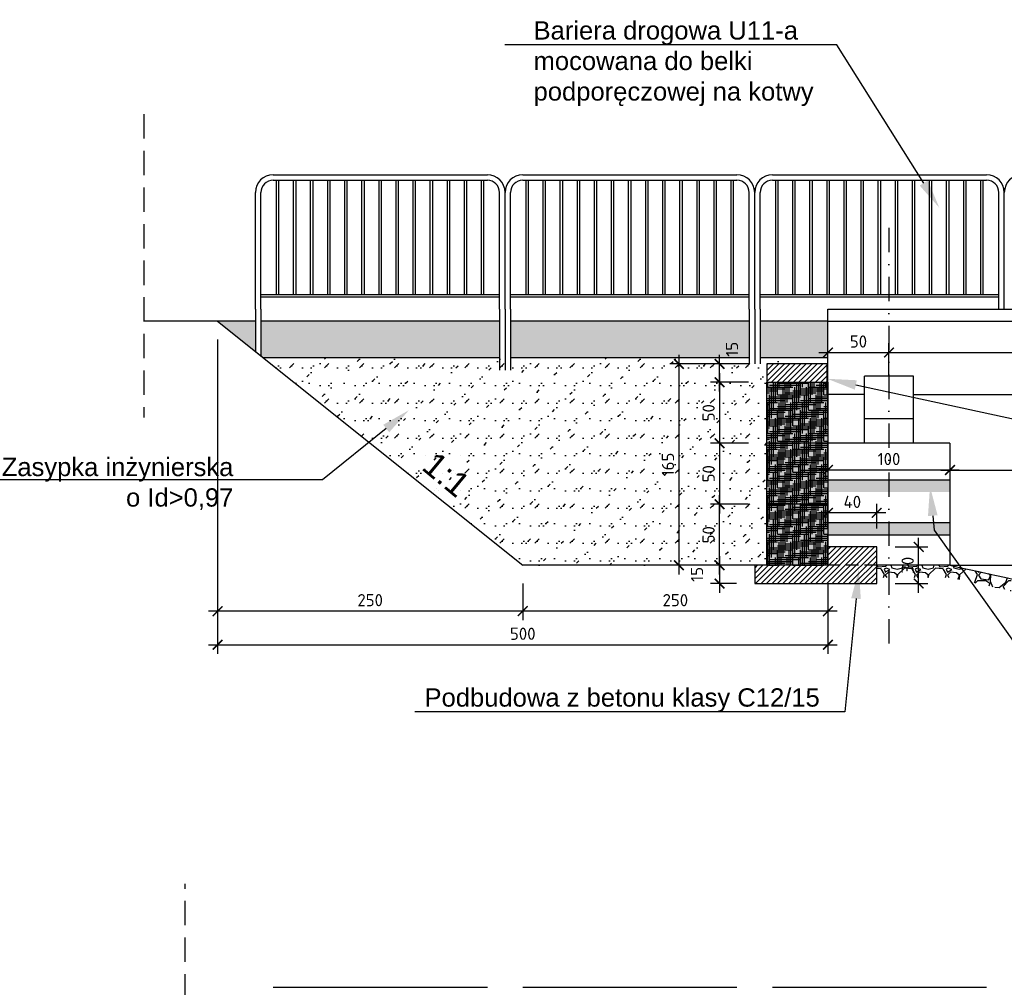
# Model space of a CAD drawing. Header units: millimetres. Extents: x 39946 to 45217, y -14924 to -13018.
# Tile 7 of 10: x 42340 to 43146, y -13811 to -13018. Entities that reach past the tile are written whole.
import ezdxf
from ezdxf import colors
from ezdxf.entities.mleader import LeaderData, LeaderLine
from ezdxf.math import Vec2, Vec3

# ---------------------------------------------------------------- set-up
doc = ezdxf.new("R2010")
doc.units = ezdxf.units.MM
doc.header["$LTSCALE"] = 40
doc.header["$PDMODE"] = 35
doc.header["$PDSIZE"] = 10
for name, pattern in [('DASHDOT', [1, 0.5, -0.25, 0, -0.25]), ('DASHED', [0.75, 0.5, -0.25]), ('DASHED2', [0.375, 0.25, -0.125])]:
    doc.linetypes.add(name, pattern=pattern)
doc.layers.get('0').transparency = 0.4
doc.layers.get('Defpoints').transparency = 0.4
for name, color, linetype in [('K01', 94, 'Continuous'), ('K02', 253, 'Continuous'), ('K025', 161, 'Continuous'), ('K035', 40, 'Continuous')]:
    doc.layers.add(name, color=color, linetype=linetype)
doc.styles.get("Standard").update_dxf_attribs({"font": 'isocpeur.ttf', "height": 10})
doc.linetypes.add('ZIGZAG', pattern='A,0.00254,-5.08,[131,ltypeshp.shx,S=5.08,R=0,X=-5.08,Y=0],-10.16,[131,ltypeshp.shx,S=5.08,R=180,X=5.08,Y=0],-5.08', length=20.32254)
doc.dimstyles.new('ARCHIC', dxfattribs={"dimtxt": 10, "dimasz": 8, "dimexe": 7.5, "dimexo": 15, "dimgap": 4, "dimtad": 1, "dimdec": 1, "dimrnd": 0.5, "dimtxsty": 'Standard', "dimblk": 'ARCHTICK', "dimcen": 12.5, "dimdle": 7.5, "dimclrd": 94, "dimclre": 94, "dimclrt": 151, "dimazin": 2, "dimtfac": 1, "dimtdec": 1, "dimtmove": 2, "dimatfit": 3, "dimfxl": 7.5, "dimarcsym": 0})

# ---------------------------------------------------------------- blocks, each defined once
blk = doc.blocks.new('_ArchTick')
at = {"color": 0, "linetype": 'ByBlock', "const_width": 0.15}
blk.add_lwpolyline([(-0.5, -0.5), (0.5, 0.5)], dxfattribs=at)
blk = doc.blocks.new('*D168')
at = {"layer": 'Defpoints', "color": 0}
for p in [(43041.72, -13450.11), (43076.06, -13450.11), (43041.72, -13480.11)]:
    blk.add_point(p, dxfattribs=at)
at = {"layer": 'K025', "color": 94, "lineweight": -2}
for p, q in [((43076.06, -13487.61), (43076.06, -13442.61)), ((43056.72, -13450.11), (43083.56, -13450.11)), ((43056.72, -13480.11), (43083.56, -13480.11))]:
    blk.add_line(p, q, dxfattribs=at)
at = {"layer": 'K025', "color": 94, "lineweight": -2, "xscale": 8, "yscale": 8, "zscale": 8}
for p, rotation in [((43076.06, -13450.11), 90), ((43076.06, -13480.11), 270)]:
    blk.add_blockref('_ArchTick', p, dxfattribs=dict(at, rotation=rotation))
at = {"layer": 'K025', "color": 151, "insert": (43067.06, -13465.11), "char_height": 10, "attachment_point": 5, "rotation": 90}
blk.add_mtext('30', dxfattribs=at)
blk = doc.blocks.new('*D169')
at = {"layer": 'Defpoints', "color": 0}
for p in [(42941.72, -13465.11), (42912.96, -13480.11), (42941.72, -13480.11)]:
    blk.add_point(p, dxfattribs=at)
at = {"layer": 'K025', "color": 94, "lineweight": -2}
for p, q in [((42912.96, -13457.61), (42912.96, -13487.61)), ((42926.72, -13465.11), (42905.46, -13465.11)), ((42926.72, -13480.11), (42905.46, -13480.11))]:
    blk.add_line(p, q, dxfattribs=at)
at = {"layer": 'K025', "color": 94, "lineweight": -2, "xscale": 8, "yscale": 8, "zscale": 8}
for p, rotation in [((42912.96, -13465.11), 90), ((42912.96, -13480.11), 270)]:
    blk.add_blockref('_ArchTick', p, dxfattribs=dict(at, rotation=rotation))
at = {"layer": 'K025', "color": 151, "insert": (42894.46, -13472.61), "char_height": 10, "attachment_point": 5, "rotation": 90}
blk.add_mtext('15', dxfattribs=at)
blk = doc.blocks.new('*D170')
at = {"layer": 'Defpoints', "color": 0}
for p in [(42951.72, -13300.11), (42879.64, -13465.11), (42951.72, -13465.11)]:
    blk.add_point(p, dxfattribs=at)
at = {"layer": 'K025', "color": 94, "lineweight": -2}
for p, q in [((42879.64, -13292.61), (42879.64, -13472.61)), ((42936.72, -13300.11), (42872.14, -13300.11)), ((42936.72, -13465.11), (42872.14, -13465.11))]:
    blk.add_line(p, q, dxfattribs=at)
at = {"layer": 'K025', "color": 94, "lineweight": -2, "xscale": 8, "yscale": 8, "zscale": 8}
for p, rotation in [((42879.64, -13300.11), 90), ((42879.64, -13465.11), 270)]:
    blk.add_blockref('_ArchTick', p, dxfattribs=dict(at, rotation=rotation))
at = {"layer": 'K025', "color": 151, "insert": (42870.64, -13382.61), "char_height": 10, "attachment_point": 5, "rotation": 90}
blk.add_mtext('165', dxfattribs=at)
blk = doc.blocks.new('*D171')
at = {"layer": 'Defpoints', "color": 0}
for p in [(42912.96, -13300.11), (42951.72, -13300.11), (42951.72, -13315.11)]:
    blk.add_point(p, dxfattribs=at)
at = {"layer": 'K025', "color": 94, "lineweight": -2}
for p, q in [((42912.96, -13322.61), (42912.96, -13292.61)), ((42936.72, -13300.11), (42905.46, -13300.11)), ((42936.72, -13315.11), (42905.46, -13315.11))]:
    blk.add_line(p, q, dxfattribs=at)
at = {"layer": 'K025', "color": 94, "lineweight": -2, "xscale": 8, "yscale": 8, "zscale": 8}
for p, rotation in [((42912.96, -13300.11), 90), ((42912.96, -13315.11), 270)]:
    blk.add_blockref('_ArchTick', p, dxfattribs=dict(at, rotation=rotation))
at = {"layer": 'K025', "color": 151, "insert": (42923.09, -13288.11), "char_height": 10, "attachment_point": 5, "rotation": 90}
blk.add_mtext('15', dxfattribs=at)
blk = doc.blocks.new('*D172')
at = {"layer": 'Defpoints', "color": 0}
for p in [(43001.72, -13422.19), (43001.72, -13450.11), (43041.72, -13450.11)]:
    blk.add_point(p, dxfattribs=at)
at = {"layer": 'K035', "color": 94, "lineweight": -2}
for p, q in [((43049.22, -13422.19), (42994.22, -13422.19)), ((43001.72, -13435.11), (43001.72, -13414.69)), ((43041.72, -13435.11), (43041.72, -13414.69))]:
    blk.add_line(p, q, dxfattribs=at)
at = {"layer": 'K035', "color": 94, "lineweight": -2, "xscale": 8, "yscale": 8, "zscale": 8, "rotation": 180}
blk.add_blockref('_ArchTick', (43001.72, -13422.19), dxfattribs=at)
at = {"layer": 'K035', "color": 94, "lineweight": -2, "xscale": 8, "yscale": 8, "zscale": 8}
blk.add_blockref('_ArchTick', (43041.72, -13422.19), dxfattribs=at)
at = {"layer": 'K035', "color": 151, "insert": (43021.72, -13413.19), "char_height": 10, "attachment_point": 5}
blk.add_mtext('40', dxfattribs=at)
blk = doc.blocks.new('*D206')
at = {"layer": 'Defpoints', "color": 0}
for p in [(42751.72, -13465.11), (43001.72, -13480.11), (42751.72, -13502.75)]:
    blk.add_point(p, dxfattribs=at)
at = {"layer": 'K025', "color": 94, "lineweight": -2}
for p, q in [((42751.72, -13480.11), (42751.72, -13510.25)), ((43009.22, -13502.75), (42744.22, -13502.75)), ((43001.72, -13495.11), (43001.72, -13510.25))]:
    blk.add_line(p, q, dxfattribs=at)
at = {"layer": 'K025', "color": 94, "lineweight": -2, "xscale": 8, "yscale": 8, "zscale": 8, "rotation": 180}
blk.add_blockref('_ArchTick', (42751.72, -13502.75), dxfattribs=at)
at = {"layer": 'K025', "color": 94, "lineweight": -2, "xscale": 8, "yscale": 8, "zscale": 8}
blk.add_blockref('_ArchTick', (43001.72, -13502.75), dxfattribs=at)
at = {"layer": 'K025', "color": 151, "insert": (42876.72, -13493.75), "char_height": 10, "attachment_point": 5}
blk.add_mtext('250', dxfattribs=at)
blk = doc.blocks.new('*D210')
at = {"layer": 'Defpoints', "color": 0}
for p in [(42501.72, -13265.11), (42751.72, -13465.11), (42501.72, -13502.75)]:
    blk.add_point(p, dxfattribs=at)
at = {"layer": 'K025', "color": 94, "lineweight": -2}
for p, q in [((42501.72, -13280.11), (42501.72, -13510.25)), ((42751.72, -13480.11), (42751.72, -13510.25)), ((42759.22, -13502.75), (42494.22, -13502.75))]:
    blk.add_line(p, q, dxfattribs=at)
at = {"layer": 'K025', "color": 94, "lineweight": -2, "xscale": 8, "yscale": 8, "zscale": 8, "rotation": 180}
blk.add_blockref('_ArchTick', (42501.72, -13502.75), dxfattribs=at)
at = {"layer": 'K025', "color": 94, "lineweight": -2, "xscale": 8, "yscale": 8, "zscale": 8}
blk.add_blockref('_ArchTick', (42751.72, -13502.75), dxfattribs=at)
at = {"layer": 'K025', "color": 151, "insert": (42626.72, -13493.75), "char_height": 10, "attachment_point": 5}
blk.add_mtext('250', dxfattribs=at)
blk = doc.blocks.new('*D211')
at = {"layer": 'Defpoints', "color": 0}
for p in [(42501.72, -13455.97), (43001.72, -13465.11), (43001.72, -13530.25)]:
    blk.add_point(p, dxfattribs=at)
at = {"layer": 'K025', "color": 94, "lineweight": -2}
for p, q in [((42501.72, -13470.97), (42501.72, -13537.75)), ((43001.72, -13480.11), (43001.72, -13537.75)), ((42494.22, -13530.25), (43009.22, -13530.25))]:
    blk.add_line(p, q, dxfattribs=at)
at = {"layer": 'K025', "color": 94, "lineweight": -2, "xscale": 8, "yscale": 8, "zscale": 8, "rotation": 180}
blk.add_blockref('_ArchTick', (42501.72, -13530.25), dxfattribs=at)
at = {"layer": 'K025', "color": 94, "lineweight": -2, "xscale": 8, "yscale": 8, "zscale": 8}
blk.add_blockref('_ArchTick', (43001.72, -13530.25), dxfattribs=at)
at = {"layer": 'K025', "color": 151, "insert": (42751.72, -13521.25), "char_height": 10, "attachment_point": 5}
blk.add_mtext('500', dxfattribs=at)
blk = doc.blocks.new('*D229')
at = {"layer": 'Defpoints', "color": 0}
for p in [(43101.72, -13387.06), (43801.72, -13387.06), (43801.72, -13387.06)]:
    blk.add_point(p, dxfattribs=at)
at = {"layer": 'K025', "color": 94, "lineweight": -2}
for p, q in [((43101.72, -13372.06), (43101.72, -13379.56)), ((43801.72, -13372.06), (43801.72, -13379.56)), ((43094.22, -13387.06), (43809.22, -13387.06))]:
    blk.add_line(p, q, dxfattribs=at)
at = {"layer": 'K025', "color": 94, "lineweight": -2, "xscale": 8, "yscale": 8, "zscale": 8, "rotation": 180}
blk.add_blockref('_ArchTick', (43101.72, -13387.06), dxfattribs=at)
at = {"layer": 'K025', "color": 94, "lineweight": -2, "xscale": 8, "yscale": 8, "zscale": 8}
blk.add_blockref('_ArchTick', (43801.72, -13387.06), dxfattribs=at)
at = {"layer": 'K025', "color": 151, "insert": (43451.72, -13378.06), "char_height": 10, "attachment_point": 5}
blk.add_mtext('700', dxfattribs=at)
blk = doc.blocks.new('*D230')
at = {"layer": 'Defpoints', "color": 0}
for p in [(43851.72, -13290.73), (43051.72, -13310.11), (43851.72, -13310.11)]:
    blk.add_point(p, dxfattribs=at)
at = {"layer": 'K025', "color": 94, "lineweight": -2}
for p, q in [((43051.72, -13295.11), (43051.72, -13283.23)), ((43851.72, -13295.11), (43851.72, -13283.23)), ((43044.22, -13290.73), (43859.22, -13290.73))]:
    blk.add_line(p, q, dxfattribs=at)
at = {"layer": 'K025', "color": 94, "lineweight": -2, "xscale": 8, "yscale": 8, "zscale": 8, "rotation": 180}
blk.add_blockref('_ArchTick', (43051.72, -13290.73), dxfattribs=at)
at = {"layer": 'K025', "color": 94, "lineweight": -2, "xscale": 8, "yscale": 8, "zscale": 8}
blk.add_blockref('_ArchTick', (43851.72, -13290.73), dxfattribs=at)
at = {"layer": 'K025', "color": 151, "insert": (43451.72, -13281.73), "char_height": 10, "attachment_point": 5}
blk.add_mtext('800', dxfattribs=at)
blk = doc.blocks.new('*D231')
at = {"layer": 'Defpoints', "color": 0}
for p in [(43051.72, -13290.73), (43001.72, -13325.11), (43051.72, -13325.11)]:
    blk.add_point(p, dxfattribs=at)
at = {"layer": 'K025', "color": 94, "lineweight": -2}
for p, q in [((43001.72, -13310.11), (43001.72, -13283.23)), ((43051.72, -13310.11), (43051.72, -13283.23)), ((42994.22, -13290.73), (43059.22, -13290.73))]:
    blk.add_line(p, q, dxfattribs=at)
at = {"layer": 'K025', "color": 94, "lineweight": -2, "xscale": 8, "yscale": 8, "zscale": 8, "rotation": 180}
blk.add_blockref('_ArchTick', (43001.72, -13290.73), dxfattribs=at)
at = {"layer": 'K025', "color": 94, "lineweight": -2, "xscale": 8, "yscale": 8, "zscale": 8}
blk.add_blockref('_ArchTick', (43051.72, -13290.73), dxfattribs=at)
at = {"layer": 'K025', "color": 151, "insert": (43026.72, -13281.73), "char_height": 10, "attachment_point": 5}
blk.add_mtext('50', dxfattribs=at)
blk = doc.blocks.new('*D235')
at = {"layer": 'Defpoints', "color": 0}
for p in [(43001.72, -13365.11), (43101.72, -13365.11), (43001.72, -13387.06)]:
    blk.add_point(p, dxfattribs=at)
at = {"layer": 'K025', "color": 94, "lineweight": -2}
for p, q in [((43001.72, -13380.11), (43001.72, -13394.56)), ((43101.72, -13380.11), (43101.72, -13394.56)), ((43109.22, -13387.06), (42994.22, -13387.06))]:
    blk.add_line(p, q, dxfattribs=at)
at = {"layer": 'K025', "color": 94, "lineweight": -2, "xscale": 8, "yscale": 8, "zscale": 8, "rotation": 180}
blk.add_blockref('_ArchTick', (43001.72, -13387.06), dxfattribs=at)
at = {"layer": 'K025', "color": 94, "lineweight": -2, "xscale": 8, "yscale": 8, "zscale": 8}
blk.add_blockref('_ArchTick', (43101.72, -13387.06), dxfattribs=at)
at = {"layer": 'K025', "color": 151, "insert": (43051.72, -13378.06), "char_height": 10, "attachment_point": 5}
blk.add_mtext('100', dxfattribs=at)
blk = doc.blocks.new('*D237')
at = {"layer": 'Defpoints', "color": 0}
for p in [(42912.96, -13415.11), (42951.72, -13415.11), (42951.72, -13465.11)]:
    blk.add_point(p, dxfattribs=at)
at = {"layer": 'K025', "color": 94, "lineweight": -2}
for p, q in [((42912.96, -13472.61), (42912.96, -13407.61)), ((42936.72, -13415.11), (42905.46, -13415.11)), ((42936.72, -13465.11), (42905.46, -13465.11))]:
    blk.add_line(p, q, dxfattribs=at)
at = {"layer": 'K025', "color": 94, "lineweight": -2, "xscale": 8, "yscale": 8, "zscale": 8}
for p, rotation in [((42912.96, -13415.11), 90), ((42912.96, -13465.11), 270)]:
    blk.add_blockref('_ArchTick', p, dxfattribs=dict(at, rotation=rotation))
at = {"layer": 'K025', "color": 151, "insert": (42903.96, -13440.11), "char_height": 10, "attachment_point": 5, "rotation": 90}
blk.add_mtext('50', dxfattribs=at)
blk = doc.blocks.new('*D238')
at = {"layer": 'Defpoints', "color": 0}
for p in [(42951.72, -13315.11), (42912.96, -13365.11), (42951.72, -13365.11)]:
    blk.add_point(p, dxfattribs=at)
at = {"layer": 'K025', "color": 94, "lineweight": -2}
for p, q in [((42912.96, -13307.61), (42912.96, -13372.61)), ((42936.72, -13315.11), (42905.46, -13315.11)), ((42936.72, -13365.11), (42905.46, -13365.11))]:
    blk.add_line(p, q, dxfattribs=at)
at = {"layer": 'K025', "color": 94, "lineweight": -2, "xscale": 8, "yscale": 8, "zscale": 8}
for p, rotation in [((42912.96, -13315.11), 90), ((42912.96, -13365.11), 270)]:
    blk.add_blockref('_ArchTick', p, dxfattribs=dict(at, rotation=rotation))
at = {"layer": 'K025', "color": 151, "insert": (42903.96, -13340.11), "char_height": 10, "attachment_point": 5, "rotation": 90}
blk.add_mtext('50', dxfattribs=at)
blk = doc.blocks.new('*D239')
at = {"layer": 'Defpoints', "color": 0}
for p in [(42951.72, -13365.11), (42912.96, -13415.11), (42951.72, -13415.11)]:
    blk.add_point(p, dxfattribs=at)
at = {"layer": 'K025', "color": 94, "lineweight": -2}
for p, q in [((42912.96, -13357.61), (42912.96, -13422.61)), ((42936.72, -13365.11), (42905.46, -13365.11)), ((42936.72, -13415.11), (42905.46, -13415.11))]:
    blk.add_line(p, q, dxfattribs=at)
at = {"layer": 'K025', "color": 94, "lineweight": -2, "xscale": 8, "yscale": 8, "zscale": 8}
for p, rotation in [((42912.96, -13365.11), 90), ((42912.96, -13415.11), 270)]:
    blk.add_blockref('_ArchTick', p, dxfattribs=dict(at, rotation=rotation))
at = {"layer": 'K025', "color": 151, "insert": (42903.96, -13390.11), "char_height": 10, "attachment_point": 5, "rotation": 90}
blk.add_mtext('50', dxfattribs=at)

msp = doc.modelspace()

# ---------------------------------------------------------------- hatches: boundary and pattern name
at = {"layer": 'K01'}
h = msp.add_hatch(dxfattribs=at)
h.set_pattern_fill('AR-CONC', color=256, scale=0.1)
h.set_pattern_definition([(50, (43309.252, -13840.786), (18.21847, -1.5939), [1.905, -20.955]), (355, (43309.252, -13840.786), (-3.52434, 19.1057), [1.524, -16.76406]), (100.4514, (43310.77, -13840.919), (14.69412, 17.51178), [1.619, -17.80902]), (46.1842, (43309.252, -13835.706), (27.1079, -4.20423), [2.8575, -31.4325]), (96.6356, (43311.51, -13836.056), (23.7404, 24.7426), [2.4285, -26.71356]), (351.184, (43309.252, -13835.706), (23.7404, 24.7426), [2.286, -25.146]), (21, (43311.792, -13836.976), (15.16144, -10.22652), [1.905, -20.955]), (326, (43311.792, -13836.976), (6.1802, 18.4188), [1.524, -16.764]), (71.4514, (43313.056, -13837.828), (21.34164, 8.19228), [1.619, -17.809]), (37.5, (43309.252, -13840.786), (0.30886, 8.455504), [0, -16.5608, 0, -17.018, 0, -16.8275]), (7.5, (43309.252, -13840.786), (6.68197, 10.01806), [0, -9.7028, 0, -16.1798, 0, -6.4135]), (327.5, (43303.588, -13840.786), (13.55906, -0.572874), [0, -6.35, 0, -19.812, 0, -26.289]), (317.5, (43301.048, -13840.786), (14.81292, 2.54265), [0, -8.255, 0, -13.1572, 0, -18.669])])
h.paths.add_polyline_path([(42537.22, -13293.51), (42539.22, -13295.11), (42732.72, -13295.11), (42732.72, -13265.11), (42537.22, -13265.11)])
h.paths.add_polyline_path([(42741.72, -13295.11), (42937.22, -13295.11), (42937.22, -13265.11), (42741.72, -13265.11)])
h.paths.add_polyline_path([(42946.22, -13295.11), (43001.72, -13295.11), (43001.72, -13265.11), (42946.22, -13265.11)])
h.paths.add_polyline_path([(42501.72, -13265.11), (42532.72, -13289.91), (42532.72, -13265.11)])
h.paths.add_polyline_path([(42930.59, -13278.47), (42930.59, -13297.75), (42915.59, -13297.75), (42915.59, -13278.47)], flags=9)
h = msp.add_hatch(dxfattribs=at)
h.set_pattern_fill('GROUT', color=256, scale=0.1, angle=135)
h.set_pattern_definition([(45, (44040.438, -13454.33), (-12.57236, 16.16446), [2.54, -17.78]), (45, (44036.846, -13447.147), (-14.3684, 14.3684), [0, -20.32]), (45, (44036.846, -13457.923), (-8.98026, 19.75656), [0, -20.32]), (45, (44026.07, -13447.147), (0, 28.73682), [5.08, -35.56]), (45, (44045.826, -13445.35), (-14.3684, 14.3684), [0, -20.32]), (45, (44044.03, -13450.739), (-10.7763, 17.9605), [0, -20.32]), (45, (44044.03, -13447.147), (-14.3684, 14.3684), [0, -20.32]), (45, (44027.865, -13445.35), (-14.3684, 14.3684), [0, -20.32])])
h.paths.add_polyline_path([(42966.6, -13300.11), (42959.2, -13295.11), (42539.22, -13295.11), (42588.71, -13334.7), (42598.09, -13316.91), (42594.56, -13315.04), (42609.29, -13295.68), (42601.63, -13318.77), (42598.09, -13316.91), (42588.71, -13334.7), (42751.72, -13465.11), (42860.21, -13465.11), (42951.72, -13438.66), (42951.72, -13318.69), (42951.72, -13300.11)])
h.paths.add_polyline_path([(42951.72, -13465.11), (42860.21, -13465.11), (42951.72, -13438.66)])
h = msp.add_hatch(dxfattribs=at)
h.set_pattern_fill('ANSI31', color=256, angle=180)
h.set_pattern_definition([(45, (44001.7204, -13315.1073), (-2.245064, 2.245064), [])])
h.paths.add_polyline_path([(43001.72, -13315.11), (42951.72, -13315.11), (42951.72, -13300.11), (43001.72, -13300.11)])
h = msp.add_hatch(color=256, dxfattribs=at)
h.dxf.hatch_style = 1
h.paths.add_polyline_path([(43000.72, -13315.11), (43000.72, -13300.11), (43001.72, -13300.11), (43001.72, -13315.11)])
h.paths.add_polyline_path([(43000.72, -13315.11), (43000.72, -13325.11), (43001.72, -13325.11), (43001.72, -13315.11)])
h = msp.add_hatch(dxfattribs=at)
h.set_pattern_fill('HOUND', color=256, angle=180)
h.set_pattern_definition([(0, (44001.7204, -13465.1073), (6.35, 1.5875), [25.4, -12.7]), (90, (44001.7204, -13465.1073), (-1.5875, -6.35), [25.4, -12.7])])
h.paths.add_polyline_path([(43001.72, -13465.11), (43001.72, -13390.11), (42951.72, -13390.11), (42951.72, -13465.11)])
h.paths.add_polyline_path([(43001.72, -13390.11), (43001.72, -13365.11), (42951.72, -13315.11), (42951.72, -13318.69), (42951.72, -13390.11)])
h.paths.add_polyline_path([(43001.72, -13365.11), (42951.72, -13315.11), (43001.72, -13315.11), (43001.72, -13325.11)])
h = msp.add_hatch(dxfattribs=at)
h.set_pattern_fill('ANGLE', color=256)
h.set_pattern_definition([(0, (42951.7204, -13465.107), (0, 6.985), [5.08, -1.905]), (90, (42951.7204, -13465.107), (-6.985, 4e-16), [5.08, -1.905])])
h.paths.add_polyline_path([(43901.72, -13465.11), (43951.72, -13465.11), (43951.72, -13415.11), (43901.72, -13415.11)])
h.paths.add_polyline_path([(43901.72, -13415.11), (43951.72, -13415.11), (43951.72, -13318.69), (43951.72, -13315.11), (43901.72, -13315.11), (43901.72, -13325.11)])
h.paths.add_polyline_path([(42951.72, -13465.11), (43001.72, -13465.11), (43001.72, -13415.11), (42951.72, -13415.11)])
h.paths.add_polyline_path([(42951.72, -13415.11), (43001.72, -13415.11), (43001.72, -13325.11), (43001.72, -13315.11), (42951.72, -13315.11), (42951.72, -13318.69)])
h = msp.add_hatch(dxfattribs=at)
h.set_pattern_fill('ANSI31', color=256, angle=180)
h.set_pattern_definition([(45, (43961.7204, -13480.1073), (-2.245064, 2.245064), [])])
h.paths.add_polyline_path([(43041.72, -13480.11), (43011.72, -13480.11), (42941.72, -13480.11), (42941.72, -13465.11), (43001.72, -13465.11), (43041.72, -13465.11)])
h.paths.add_polyline_path([(43041.72, -13465.11), (43001.72, -13465.11), (43001.72, -13450.11), (43041.72, -13450.11)])
h = msp.add_hatch(dxfattribs=at)
h.set_pattern_fill('GRAVEL', color=256)
h.set_pattern_definition([(228.01279, (44879.9278, -12193.715), (-203.2, -228.6), [3.41721, -338.30484]), (184.96974, (44877.6418, -12196.255), (304.7999999, 25.40000145), [5.86405, -580.5405]), (132.51045, (44871.7998, -12196.763), (254.0000001, -279.3999999), [4.13482, -409.34723]), (267.27369, (44861.8938, -12203.113), (25.40000005, 508), [5.34005, -528.66437]), (292.833654, (44861.6398, -12208.447), (-127, 304.8), [5.23634, -518.39808]), (357.27369, (44863.6718, -12213.273), (-508, 25.40000005), [5.34005, -528.66437]), (37.69424, (44869.0058, -12213.527), (-330.2, -254.00000002), [7.06194, -699.13115]), (72.25533, (44874.5938, -12209.209), (177.80000005, 558.8), [6.6672, -660.05257]), (121.429566, (44876.6258, -12202.859), (-203.2, 330.2), [5.35813, -530.45546]), (175.23636, (44873.8318, -12198.287), (279.4, -25.4), [6.11713, -299.73937]), (222.397438, (44867.7358, -12197.779), (-304.8, -279.4), [7.91078, -783.16773]), (138.81407, (44887.0398, -12203.367), (-177.8, 152.4), [2.70005, -267.30566]), (171.469234, (44885.0078, -12201.589), (330.2, -50.79999994), [5.13682, -508.5464]), (225, (44879.928, -12200.827), (7e-15, -25.4), [3.5921, -32.32893]), (203.19859, (44878.1498, -12197.779), (127, 50.8), [1.9344, -191.50622]), (291.8014, (44876.372, -12198.541), (-25.4, 76.2), [2.73566, -134.04753]), (30.96376, (44877.3878, -12201.081), (76.2, 50.8), [4.4432, -143.66298]), (161.56505, (44881.198, -12198.795), (50.8, -25.4), [3.21287, -77.10898]), (16.38954, (44861.6398, -12198.541), (254, 76.2), [4.50088, -445.58827]), (70.34618, (44865.9578, -12197.271), (-101.6, -279.4), [3.776, -373.82216]), (293.19859, (44881.1978, -12193.715), (-50.8, 127), [3.8688, -189.57184]), (343.61046, (44882.7218, -12197.271), (-254, 76.2), [4.50088, -445.58827]), (339.44395, (44861.6398, -12214.289), (-127, 50.8), [4.34035, -212.67734]), (294.77514, (44865.7038, -12215.813), (-127.0000002, 279.4), [3.63672, -360.03593]), (66.80141, (44881.4518, -12219.115), (50.8, 127), [3.8688, -189.57184]), (17.354025, (44882.9758, -12215.559), (-330.2, -101.6), [4.25783, -421.52376]), (69.44395, (44869.0058, -12219.115), (-50.8, -127), [2.17018, -214.84752]), (101.30993, (44879.928, -12219.115), (-25.4, 101.6), [1.29515, -128.21995]), (165.96376, (44879.674, -12217.845), (76.2, -25.4), [5.23634, -99.49055]), (186.009006, (44874.5938, -12216.575), (254, 25.4), [4.85267, -480.41365]), (303.69007, (44877.388, -12203.367), (-25.4, 50.8), [3.66324, -87.91776]), (353.157227, (44879.4198, -12206.415), (431.8, -50.8), [6.39557, -633.1601]), (60.9454, (44885.7698, -12207.177), (-101.6, -177.8), [2.61508, -258.89392]), (90, (44887.04, -12204.89), (-25.4, 25.4), [1.524, -23.876]), (120.25644, (44874.0858, -12215.813), (101.6, -177.8), [3.52867, -349.3394]), (48.01279, (44872.3078, -12212.765), (203.2, 228.6), [6.83443, -334.88762]), (0, (44876.88, -12207.685), (25.4, 25.4), [6.604, -18.796]), (325.30485, (44883.4838, -12207.685), (254.0000001, -177.7999999), [4.0161, -397.59317]), (254.0546, (44886.7858, -12209.971), (-25.4, -101.6), [3.6983, -181.2165]), (207.645975, (44885.7698, -12213.527), (-482.6, -253.99999997), [6.02145, -596.12464]), (175.42608, (44880.4358, -12216.321), (-330.2, 25.4), [6.3703, -630.65846])])
edge = h.paths.add_edge_path()
edge.add_line((43051.72, -13475.11), (43051.72, -13465.11))
edge.add_line((43051.72, -13465.11), (43101.72, -13465.11))
edge.add_spline(control_points=[(43101.72, -13465.11), (43104.67, -13465.76), (43107.62, -13466.41), (43110.57, -13467.07)], knot_values=[0, 0, 0, 0, 9.032985, 9.032985, 9.032985, 9.032985], degree=3, periodic=0)
edge.add_line((43110.57, -13467.07), (43119.02, -13478.94))
edge.add_spline(control_points=[(43119.02, -13478.94), (43113.25, -13477.66), (43107.49, -13476.39), (43101.72, -13475.11)], knot_values=[0, 0, 0, 0, 17.658565, 17.658565, 17.658565, 17.658565], degree=3, periodic=0)
edge.add_line((43101.72, -13475.11), (43051.72, -13475.11))
edge = h.paths.add_edge_path()
edge.add_line((43123.12, -13469.84), (43129.32, -13481.21))
edge.add_spline(control_points=[(43129.32, -13481.21), (43136.79, -13482.85), (43144.25, -13484.49), (43151.72, -13486.1)], knot_values=[28.170951, 28.170951, 28.170951, 28.170951, 51.028041, 51.028041, 51.028041, 51.028041], degree=3, periodic=0)
edge.add_line((43151.72, -13486.1), (43151.72, -13476.1))
edge.add_spline(control_points=[(43151.72, -13476.1), (43142.18, -13474.04), (43132.65, -13471.95), (43123.12, -13469.84)], knot_values=[21.842068, 21.842068, 21.842068, 21.842068, 51.028041, 51.028041, 51.028041, 51.028041], degree=3, periodic=0)
edge = h.paths.add_edge_path()
edge.add_line((43123.12, -13469.84), (43129.32, -13481.21))
edge.add_spline(control_points=[(43129.32, -13481.21), (43125.89, -13480.45), (43122.45, -13479.7), (43119.02, -13478.94)], knot_values=[17.658565, 17.658565, 17.658565, 17.658565, 28.170951, 28.170951, 28.170951, 28.170951], degree=3, periodic=0)
edge.add_line((43119.02, -13478.94), (43110.57, -13467.07))
edge.add_spline(control_points=[(43110.57, -13467.07), (43114.75, -13467.99), (43118.94, -13468.92), (43123.12, -13469.84)], knot_values=[9.032985, 9.032985, 9.032985, 9.032985, 21.842068, 21.842068, 21.842068, 21.842068], degree=3, periodic=0)
h.paths.add_polyline_path([(43041.72, -13465.11), (43051.72, -13465.11), (43051.72, -13475.11), (43041.72, -13475.11)])
at = {"layer": 'K025'}
h = msp.add_hatch(color=256, dxfattribs=at)
h.dxf.hatch_style = 1
h.paths.add_polyline_path([(43001.72, -13405.11), (43101.72, -13405.11), (43101.72, -13395.11), (43001.72, -13395.11)])
h = msp.add_hatch(color=256, dxfattribs=at)
h.dxf.hatch_style = 1
h.paths.add_polyline_path([(43001.72, -13440.11), (43101.72, -13440.11), (43101.72, -13430.11), (43001.72, -13430.11)])

# ---------------------------------------------------------------- linework, layer by layer
at = {"layer": 'K01', "linetype": 'DASHED'}
for p, q in [((42441.42, -13095.46), (42441.42, -13343.98)), ((42475.28, -14120.2), (42475.28, -13726.29))]:
    msp.add_line(p, q, dxfattribs=at)
at = {"layer": 'K01', "linetype": 'DASHDOT'}
msp.add_line((43051.72, -13188.57), (43051.72, -13536.31), dxfattribs=at)
at = {"layer": 'K01', "linetype": 'DASHED2'}
msp.add_line((43041.72, -13465.11), (43001.72, -13465.11), dxfattribs=at)
at = {"layer": 'K01'}
msp.add_line((43101.72, -13465.11), (43901.72, -13465.11), dxfattribs=at)
at = {"layer": 'K02'}
for p, q in [((43001.72, -13300.11), (43000.72, -13300.11)), ((43000.72, -13300.11), (43000.72, -13325.11)), ((43000.72, -13325.11), (43001.72, -13325.11))]:
    msp.add_line(p, q, dxfattribs=at)
at = {"layer": 'K025'}
for p, q in [((42547.22, -13145.11), (42722.72, -13145.11)), ((42751.72, -13145.11), (42927.22, -13145.11)), ((42956.22, -13145.11), (43131.72, -13145.11)), ((42547.22, -13149.61), (42722.72, -13149.61)), ((42549.97, -13243.11), (42549.97, -13149.62)), ((42551.97, -13243.11), (42551.97, -13149.61)), ((42563.97, -13243.11), (42563.97, -13149.61)), ((42565.97, -13243.11), (42565.97, -13149.61)), ((42577.97, -13243.11), (42577.97, -13149.61)), ((42579.97, -13243.11), (42579.97, -13149.61)), ((42591.97, -13243.11), (42591.97, -13149.61)), ((42593.97, -13243.11), (42593.97, -13149.61)), ((42605.97, -13243.11), (42605.97, -13149.61)), ((42607.97, -13243.11), (42607.97, -13149.61)), ((42619.97, -13243.11), (42619.97, -13149.61)), ((42621.97, -13243.11), (42621.97, -13149.61)), ((42633.97, -13243.11), (42633.97, -13149.61)), ((42635.97, -13243.11), (42635.97, -13149.61)), ((42647.97, -13243.11), (42647.97, -13149.61)), ((42649.97, -13243.11), (42649.97, -13149.61)), ((42661.97, -13243.11), (42661.97, -13149.61)), ((42663.97, -13243.11), (42663.97, -13149.61)), ((42675.97, -13243.11), (42675.97, -13149.61)), ((42677.97, -13243.11), (42677.97, -13149.61)), ((42689.97, -13243.11), (42689.97, -13149.61)), ((42691.97, -13243.11), (42691.97, -13149.61)), ((42703.97, -13243.11), (42703.97, -13149.61)), ((42705.97, -13243.11), (42705.97, -13149.61)), ((42717.97, -13243.11), (42717.97, -13149.61)), ((42719.97, -13243.11), (42719.97, -13149.61)), ((42751.72, -13149.61), (42927.22, -13149.61)), ((42754.47, -13243.11), (42754.47, -13149.62)), ((42756.47, -13243.11), (42756.47, -13149.61)), ((42768.47, -13243.11), (42768.47, -13149.61)), ((42770.47, -13243.11), (42770.47, -13149.61)), ((42782.47, -13243.11), (42782.47, -13149.61)), ((42784.47, -13243.11), (42784.47, -13149.61)), ((42796.47, -13243.11), (42796.47, -13149.61)), ((42798.47, -13243.11), (42798.47, -13149.61)), ((42810.47, -13243.11), (42810.47, -13149.61)), ((42812.47, -13243.11), (42812.47, -13149.61)), ((42824.47, -13243.11), (42824.47, -13149.61)), ((42826.47, -13243.11), (42826.47, -13149.61)), ((42838.47, -13243.11), (42838.47, -13149.61)), ((42840.47, -13243.11), (42840.47, -13149.61)), ((42852.47, -13243.11), (42852.47, -13149.61)), ((42854.47, -13243.11), (42854.47, -13149.61)), ((42866.47, -13243.11), (42866.47, -13149.61)), ((42868.47, -13243.11), (42868.47, -13149.61)), ((42880.47, -13243.11), (42880.47, -13149.61)), ((42882.47, -13243.11), (42882.47, -13149.61)), ((42894.47, -13243.11), (42894.47, -13149.61)), ((42896.47, -13243.11), (42896.47, -13149.61)), ((42908.47, -13243.11), (42908.47, -13149.61)), ((42910.47, -13243.11), (42910.47, -13149.61)), ((42922.47, -13243.11), (42922.47, -13149.61)), ((42924.47, -13243.11), (42924.47, -13149.61)), ((42956.22, -13149.61), (43131.72, -13149.61)), ((42958.97, -13243.11), (42958.97, -13149.62)), ((42960.97, -13243.11), (42960.97, -13149.61)), ((42972.97, -13243.11), (42972.97, -13149.61)), ((42974.97, -13243.11), (42974.97, -13149.61)), ((42986.97, -13243.11), (42986.97, -13149.61)), ((42988.97, -13243.11), (42988.97, -13149.61)), ((43000.97, -13243.11), (43000.97, -13149.61)), ((43002.97, -13243.11), (43002.97, -13149.61)), ((43014.97, -13243.11), (43014.97, -13149.61)), ((43016.97, -13243.11), (43016.97, -13149.61)), ((43028.97, -13243.11), (43028.97, -13149.61)), ((43030.97, -13243.11), (43030.97, -13149.61)), ((43042.97, -13243.11), (43042.97, -13149.61)), ((43044.97, -13243.11), (43044.97, -13149.61)), ((43056.97, -13243.11), (43056.97, -13149.61)), ((43058.97, -13243.11), (43058.97, -13149.61)), ((43070.97, -13243.11), (43070.97, -13149.61)), ((43072.97, -13243.11), (43072.97, -13149.61)), ((43084.97, -13243.11), (43084.97, -13149.61)), ((43086.97, -13243.11), (43086.97, -13149.61)), ((43098.97, -13243.11), (43098.97, -13149.61)), ((43100.97, -13243.11), (43100.97, -13149.61)), ((43112.97, -13243.11), (43112.97, -13149.61)), ((43114.97, -13243.11), (43114.97, -13149.61)), ((43126.97, -13243.11), (43126.97, -13149.61)), ((43128.97, -13243.11), (43128.97, -13149.61)), ((42532.72, -13255.11), (42532.72, -13159.61)), ((42537.22, -13255.11), (42537.22, -13159.61)), ((42732.72, -13255.11), (42732.72, -13159.61)), ((42737.22, -13255.11), (42737.22, -13159.61)), ((42737.22, -13255.11), (42737.22, -13159.61)), ((42741.72, -13255.11), (42741.72, -13159.61)), ((42937.22, -13255.11), (42937.22, -13159.61)), ((42941.72, -13255.11), (42941.72, -13159.61)), ((42941.72, -13255.11), (42941.72, -13159.61)), ((42946.22, -13255.11), (42946.22, -13159.61)), ((43141.72, -13255.11), (43141.72, -13159.61)), ((43146.22, -13255.11), (43146.22, -13159.61)), ((43146.22, -13255.11), (43146.22, -13159.61)), ((42537.22, -13243.11), (42732.72, -13243.11)), ((42741.72, -13243.11), (42937.22, -13243.11)), ((42946.22, -13243.11), (43141.72, -13243.11)), ((42537.22, -13245.11), (42732.72, -13245.11)), ((42741.72, -13245.11), (42937.22, -13245.11)), ((42946.22, -13245.11), (43141.72, -13245.11)), ((42532.72, -13255.11), (42532.72, -13289.91)), ((42537.22, -13255.11), (42537.22, -13293.51)), ((42732.72, -13255.11), (42732.72, -13305.11)), ((42737.22, -13255.11), (42737.22, -13305.11)), ((42737.22, -13255.11), (42737.22, -13305.11)), ((42741.72, -13255.11), (42741.72, -13305.11)), ((42937.22, -13255.11), (42937.22, -13300.11)), ((42941.72, -13255.11), (42941.72, -13300.11)), ((42941.72, -13255.11), (42941.72, -13300.11)), ((42946.22, -13255.11), (42946.22, -13300.11)), ((43001.72, -13255.11), (43901.72, -13255.11)), ((43001.72, -13265.11), (43001.72, -13255.11)), ((42532.72, -13265.11), (42441.42, -13265.11)), ((42501.72, -13265.11), (42751.72, -13465.11)), ((42732.72, -13265.11), (42537.22, -13265.11)), ((42937.22, -13265.11), (42741.72, -13265.11)), ((43001.72, -13265.11), (42946.22, -13265.11)), ((43001.72, -13265.11), (43959.72, -13265.11)), ((43001.72, -13325.11), (43001.72, -13265.11)), ((42532.72, -13289.91), (42539.22, -13295.11)), ((42732.72, -13295.11), (42539.22, -13295.11)), ((42937.22, -13295.11), (42741.72, -13295.11)), ((43001.72, -13295.11), (42946.22, -13295.11)), ((43001.72, -13300.11), (42951.72, -13300.11)), ((42951.72, -13300.11), (42951.72, -13318.69)), ((43001.72, -13315.11), (43001.72, -13300.11)), ((42951.72, -13465.11), (42951.72, -13315.11)), ((42951.72, -13315.11), (43001.72, -13315.11)), ((43001.72, -13315.11), (43001.72, -13465.11)), ((43071.72, -13310.11), (43031.72, -13310.11)), ((43031.72, -13365.11), (43031.72, -13310.11)), ((43071.72, -13365.11), (43071.72, -13310.11)), ((43031.72, -13325.11), (43001.72, -13325.11)), ((43031.72, -13325.11), (43001.72, -13325.11)), ((43071.72, -13325.11), (43831.72, -13325.11)), ((43071.72, -13345.11), (43031.72, -13345.11)), ((43001.72, -13365.11), (42951.72, -13365.11)), ((43001.72, -13365.11), (43001.72, -13465.11)), ((43101.72, -13365.11), (43001.72, -13365.11)), ((43101.72, -13365.11), (43101.72, -13465.11)), ((43001.72, -13395.11), (43101.72, -13395.11)), ((43001.72, -13415.11), (42951.72, -13415.11)), ((43001.72, -13430.11), (43101.72, -13430.11)), ((43001.72, -13440.11), (43101.72, -13440.11)), ((43041.72, -13450.11), (43001.72, -13450.11)), ((43041.72, -13480.11), (43041.72, -13450.11)), ((43001.72, -13465.11), (42751.72, -13465.11)), ((43001.72, -13465.11), (42901.72, -13465.11)), ((42941.72, -13465.11), (42941.72, -13480.11)), ((43101.72, -13465.11), (43041.72, -13465.11)), ((42941.72, -13480.11), (43011.72, -13480.11)), ((43011.72, -13480.11), (43041.72, -13480.11)), ((42547.22, -13811.02), (42722.72, -13811.02)), ((42751.72, -13811.02), (42927.22, -13811.02)), ((42956.22, -13811.02), (43131.72, -13811.02))]:
    msp.add_line(p, q, dxfattribs=at)
for centre, radius, start, end in [((42547.22, -13159.61), 14.5, 90, 180), ((42722.72, -13159.61), 14.5, 0, 90), ((42751.72, -13159.61), 14.5, 90, 180), ((42927.22, -13159.61), 14.5, 0, 90), ((42956.22, -13159.61), 14.5, 90, 180), ((43131.72, -13159.61), 14.5, 0, 90), ((43160.72, -13159.61), 14.5, 90, 180), ((42547.22, -13159.61), 10, 90, 180), ((42722.72, -13159.61), 10, 0, 90), ((42751.72, -13159.61), 10, 90, 180), ((42927.22, -13159.61), 10, 0, 90), ((42956.22, -13159.61), 10, 90, 180), ((43131.72, -13159.61), 10, 0, 90)]:
    msp.add_arc(centre, radius, start, end, dxfattribs=at)
msp.add_spline([(43101.72, -13465.11), (43354.91, -13510.2), (43490.4, -13514.79), (43638.79, -13503.19), (43801.72, -13465.11)], degree=3, dxfattribs=at)

# ---------------------------------------------------------------- texts
at = {"layer": 'K01', "insert": (42710.51, -13395.35), "char_height": 20, "attachment_point": 3, "rotation": 320.28482}
msp.add_mtext_dynamic_manual_height_columns('{\\fArial|b0|i0|c238|p34;1:1}', width=346.0796, gutter_width=100, heights=[0], dxfattribs=at)

# ---------------------------------------------------------------- dimensions: what is measured, and where the dimension line sits
at = {"layer": 'K025'}
for base, p1, p2, picture, middle in [((42501.72, -13502.75), (42751.72, -13465.11), (42501.72, -13265.11), '*D210', (42626.72, -13493.75)), ((43001.72, -13387.06), (43101.72, -13365.11), (43001.72, -13365.11), '*D235', (43051.72, -13378.06)), ((43001.72, -13530.25), (42501.72, -13455.97), (43001.72, -13465.11), '*D211', (42751.72, -13521.25)), ((42751.72, -13502.75), (43001.72, -13480.11), (42751.72, -13465.11), '*D206', (42876.72, -13493.75))]:
    dim = msp.add_linear_dim(base=base, p1=p1, p2=p2, dimstyle='ARCHIC', dxfattribs=at)
    dim.commit()
    dim.dimension.update_dxf_attribs({"geometry": picture, "text_midpoint": middle})
for p1, p2, distance, picture, middle in [((43001.72, -13325.11), (43051.72, -13325.11), 34.38, '*D231', (43026.72, -13281.73)), ((43051.72, -13310.11), (43851.72, -13310.11), 19.38, '*D230', (43451.72, -13281.73)), ((42951.72, -13300.11), (42951.72, -13465.11), -72.08, '*D170', (42870.64, -13382.61)), ((42951.72, -13315.11), (42951.72, -13365.11), -38.76, '*D238', (42903.96, -13340.11)), ((42951.72, -13365.11), (42951.72, -13415.11), -38.76, '*D239', (42903.96, -13390.11)), ((43101.72, -13387.06), (43801.72, -13387.06), 0, '*D229', (43451.72, -13378.06)), ((42951.72, -13465.11), (42951.72, -13415.11), 38.76, '*D237', (42903.96, -13440.11)), ((43041.72, -13480.11), (43041.72, -13450.11), -34.34, '*D168', (43067.06, -13465.11)), ((42941.72, -13465.11), (42941.72, -13480.11), -28.76, '*D169', (42894.46, -13472.61))]:
    dim = msp.add_aligned_dim(p1=p1, p2=p2, distance=distance, dimstyle='ARCHIC', dxfattribs=at)
    dim.commit()
    dim.dimension.update_dxf_attribs({"geometry": picture, "text_midpoint": middle})
dim = msp.add_linear_dim(base=(42912.96, -13300.11), p1=(42951.72, -13315.11), p2=(42951.72, -13300.11), angle=90, dimstyle='ARCHIC', dxfattribs=at)
dim.commit()
dim.dimension.update_dxf_attribs({"geometry": '*D171', "text_midpoint": (42923.09, -13288.11), "dimtype": 161})
at = {"layer": 'K035'}
dim = msp.add_aligned_dim(p1=(43041.72, -13450.11), p2=(43001.72, -13450.11), distance=-27.92, dimstyle='ARCHIC', dxfattribs=at)
dim.commit()
dim.dimension.update_dxf_attribs({"geometry": '*D172', "text_midpoint": (43021.72, -13413.19)})

# ---------------------------------------------------------------- leaders
at = {"layer": 'K01', "linetype": 'ZIGZAG'}
ml = msp.add_multileader_mtext('Standard', dxfattribs=at)
ml.set_content('{\\f@Arial Unicode MS|b0|i0|c238|p34;Bariera drogowa U11-a \\Pmocowana do belki \\Ppodporęczowej na kotwy}', color=256)
ml.set_leader_properties()
ml.build(insert=Vec2(0, 0))
ml.multileader.update_dxf_attribs({"text_right_attachment_type": 6, "dogleg_length": 0.36, "arrow_head_size": 24, "scale": 3})
ctx = ml.context
ctx.base_point, ctx.scale, ctx.char_height, ctx.arrow_head_size, ctx.landing_gap_size, ctx.plane_origin = Vec3(42754.56, -13028.98), 3, 15, 24, 6, Vec3(42479.42, -12960.25)
ctx.right_attachment = 6
notes = []
notes.append((ctx, [(0, (1, 1, 0), (43009, -13038.68), (-1, 0), 14.55, [(0, [(43093.03, -13172.17)], 256, [])])]))
ctx.mtext.insert, ctx.mtext.flow_direction = Vec3(42760.56, -13019.28), 5
ml = msp.add_multileader_mtext('Standard', dxfattribs=at)
ml.set_content('{\\f@Arial Unicode MS|b0|i0|c238|p34;Wkładka \\Pstyropianowa}', color=256)
ml.set_leader_properties()
ml.build(insert=Vec2(0, 0))
ml.multileader.update_dxf_attribs({"text_right_attachment_type": 6, "dogleg_length": 0.36, "arrow_head_size": 24, "scale": 3})
ctx = ml.context
ctx.base_point, ctx.scale, ctx.char_height, ctx.arrow_head_size, ctx.landing_gap_size, ctx.plane_origin = Vec3(43207.94, -13353.74), 3, 15, 24, 6, Vec3(44205.67, -13097.36)
ctx.right_attachment = 6
notes.append((ctx, [(0, (1, 1, 0), (43193.39, -13353.74), (1, 0), 14.55, [(0, [(43001.11, -13312.3)], 256, [])])]))
ctx.mtext.insert, ctx.mtext.width, ctx.mtext.flow_direction = Vec3(43213.94, -13344.04), 216.1592, 5
ml = msp.add_multileader_mtext('Standard', dxfattribs=at)
ml.set_content('{\\f@Arial Unicode MS|b0|i0|c238|p34;Zasypka inżynierska\\Po Id\\fArial|b0|i0|c238|p34;>\\f@Arial Unicode MS|b0|i0|c238|p34;0,97}', color=256)
ml.set_leader_properties()
ml.build(insert=Vec2(0, 0))
ml.multileader.update_dxf_attribs({"text_right_attachment_type": 6, "dogleg_length": 0.36, "arrow_head_size": 24, "scale": 3})
ctx = ml.context
ctx.base_point, ctx.scale, ctx.char_height, ctx.arrow_head_size, ctx.landing_gap_size, ctx.plane_origin = Vec3(42320.06, -13386.03), 3, 15, 24, 6, Vec3(42027.29, -13316.62)
ctx.right_attachment, ctx.text_align_type = 6, 2
notes.append((ctx, [(0, (1, 1, 0), (42587.79, -13395.05), (-1, 0), 67.12, [(0, [(42658.54, -13337.99)], 256, [])])]))
ctx.mtext.insert, ctx.mtext.width, ctx.mtext.alignment, ctx.mtext.flow_direction = Vec3(42514.67, -13377.05), 216.1592, 3, 5
ml = msp.add_multileader_mtext('Standard', dxfattribs=at)
ml.set_content('{\\f@Arial Unicode MS|b0|i0|c238|p34;Obejmy stalowe z płaskownika 100x4mm}', color=256)
ml.set_leader_properties()
ml.build(insert=Vec2(0, 0))
ml.multileader.update_dxf_attribs({"text_right_attachment_type": 6, "dogleg_length": 0.36, "arrow_head_size": 24, "scale": 3})
ctx = ml.context
ctx.base_point, ctx.scale, ctx.char_height, ctx.arrow_head_size, ctx.landing_gap_size, ctx.plane_origin = Vec3(43172.34, -13533.39), 3, 15, 24, 6, Vec3(43687.37, -13261.14)
ctx.right_attachment = 6
notes.append((ctx, [(0, (1, 1, 0), (43157.79, -13533.39), (1, 0), 14.55, [(1, [(43085.34, -13400.59), (43088.74, -13436.4)], 256, [])])]))
ctx.mtext.insert, ctx.mtext.width, ctx.mtext.flow_direction = Vec3(43178.34, -13523.8), 216.1592, 5
ml = msp.add_multileader_mtext('Standard', dxfattribs=at)
ml.set_content('{\\f@Arial Unicode MS|b0|i0|c238|p34;Podbudowa z betonu klasy C12/15}', color=256)
ml.set_leader_properties()
ml.build(insert=Vec2(0, 0))
ml.multileader.update_dxf_attribs({"text_right_attachment_type": 6, "dogleg_length": 0.36, "arrow_head_size": 24, "scale": 3})
ctx = ml.context
ctx.base_point, ctx.scale, ctx.char_height, ctx.arrow_head_size, ctx.landing_gap_size, ctx.plane_origin = Vec3(42795.2, -13575.68), 3, 15, 24, 6, Vec3(42445.09, -13489.54)
ctx.right_attachment, ctx.text_align_type = 6, 2
notes.append((ctx, [(0, (1, 1, 0), (43015.59, -13585.38), (-1, 0), 14.55, [(0, [(43027.09, -13468.6)], 256, [])])]))
ctx.mtext.insert, ctx.mtext.width, ctx.mtext.alignment, ctx.mtext.flow_direction = Vec3(42995.04, -13565.98), 216.1592, 3, 5
for ctx, leaders in notes:
    for number, flags, end, landing, length, lines in leaders:
        leader = LeaderData()
        leader.index, (leader.has_last_leader_line, leader.has_dogleg_vector, leader.attachment_direction) = number, flags
        leader.last_leader_point, leader.dogleg_vector, leader.dogleg_length = Vec3(end), Vec3(landing), length
        for number, points, colour, breaks in lines:
            line = LeaderLine()
            line.index, line.vertices, line.color, line.breaks = number, Vec3.list(points), colors.encode_raw_color(colour), breaks
            leader.lines.append(line)
        ctx.leaders.append(leader)

doc.saveas('drawing.dxf')
